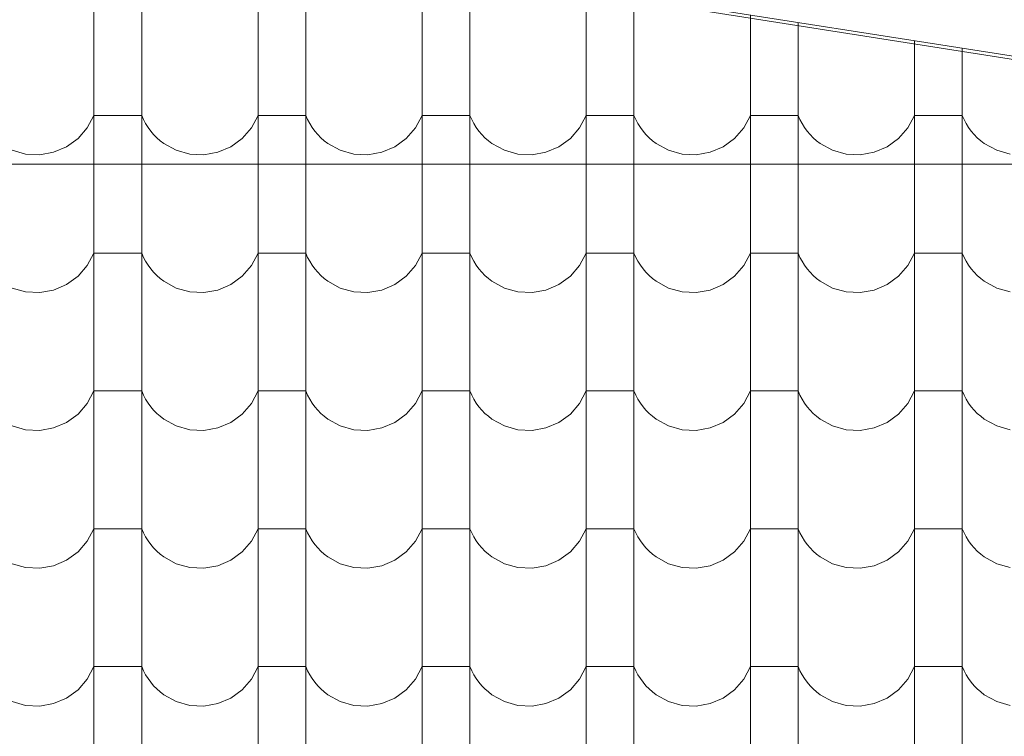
# Model space of a CAD drawing. Header units: millimetres. Extents: x -68772 to 137055, y -73300 to 19650.
# Tile 128 of 212: x 86101 to 87388, y -53276 to -52340. Entities that reach past the tile are written whole.
import ezdxf

# ---------------------------------------------------------------- set-up
doc = ezdxf.new("R2010")
doc.units = ezdxf.units.MM
doc.header["$MEASUREMENT"] = 0
for name, color, linetype, lineweight in [('Nowe_440-K Belki_Nr_pióra__1', 7, 'Continuous', 18), ('Nowe_810-G Ogólne_Nr_pióra__1', 7, 'Continuous', 18), ('Nowe_810-G Ogólne_Nr_pióra__26', 13, 'Continuous', 18), ('Nowe_NIEWIDOCZNE DACHY_Nr_pióra__1', 7, 'Continuous', 18)]:
    doc.layers.add(name, color=color, linetype=linetype, lineweight=lineweight)

# ---------------------------------------------------------------- blocks, each defined once
blk = doc.blocks.new('*X68')
at = {"layer": 'Nowe_810-G Ogólne_Nr_pióra__26', "color": 13, "linetype": 'Continuous', "lineweight": 18}
for p, q in [((86197.8, -52214.5), (86197.8, -52394.5)), ((86260.2, -52214.5), (86260.2, -52394.5)), ((86412.3, -52233.1), (86412.3, -52394.5)), ((86474.7, -52242.9), (86474.7, -52394.5)), ((86626.8, -52266.6), (86626.8, -52394.5)), ((86689.2, -52276.4), (86689.2, -52394.5)), ((86841.3, -52300.1), (86841.3, -52394.5)), ((86903.7, -52309.9), (86903.7, -52394.5)), ((87055.8, -52333.6), (87055.8, -52394.5)), ((87118.2, -52343.4), (87118.2, -52394.5)), ((87270.3, -52367.1), (87270.3, -52394.5)), ((87332.7, -52376.9), (87332.7, -52394.5)), ((86197.8, -52394.5), (86197.8, -52574.6)), ((86260.2, -52394.5), (86260.2, -52574.6)), ((86412.3, -52394.5), (86412.3, -52574.6)), ((86474.7, -52394.5), (86474.7, -52574.6)), ((86626.8, -52394.5), (86626.8, -52574.6)), ((86689.2, -52394.5), (86689.2, -52574.6)), ((86841.3, -52394.5), (86841.3, -52574.6)), ((86903.7, -52394.5), (86903.7, -52574.6)), ((87055.8, -52394.5), (87055.8, -52574.6)), ((87118.2, -52394.5), (87118.2, -52574.6)), ((87270.3, -52394.5), (87270.3, -52574.6)), ((87332.7, -52394.5), (87332.7, -52574.6)), ((86189.1, -52481.1), (86197.8, -52464.8)), ((86229, -52464.8), (86197.8, -52464.8)), ((86260.2, -52464.8), (86229, -52464.8)), ((86260.2, -52464.8), (86262.6, -52470.2)), ((86262.6, -52470.2), (86265.4, -52475.5)), ((86403.6, -52481.1), (86412.3, -52464.8)), ((86443.5, -52464.8), (86412.3, -52464.8)), ((86474.7, -52464.8), (86443.5, -52464.8)), ((86474.7, -52464.8), (86477.1, -52470.2)), ((86477.1, -52470.2), (86479.9, -52475.5)), ((86618.1, -52481.1), (86626.8, -52464.8)), ((86658, -52464.8), (86626.8, -52464.8)), ((86689.2, -52464.8), (86658, -52464.8)), ((86689.2, -52464.8), (86691.6, -52470.2)), ((86691.6, -52470.2), (86694.4, -52475.5)), ((86832.6, -52481.1), (86841.3, -52464.8)), ((86872.5, -52464.8), (86841.3, -52464.8)), ((86903.7, -52464.8), (86872.5, -52464.8)), ((86903.7, -52464.8), (86906.1, -52470.2)), ((86906.1, -52470.2), (86908.9, -52475.5)), ((87047.1, -52481.1), (87055.8, -52464.8)), ((87087, -52464.8), (87055.8, -52464.8)), ((87118.2, -52464.8), (87087, -52464.8)), ((87118.2, -52464.8), (87120.6, -52470.2)), ((87120.6, -52470.2), (87123.4, -52475.5)), ((87261.6, -52481.1), (87270.3, -52464.8)), ((87301.5, -52464.8), (87270.3, -52464.8)), ((87332.7, -52464.8), (87301.5, -52464.8)), ((87332.7, -52464.8), (87335.1, -52470.2)), ((87335.1, -52470.2), (87337.9, -52475.5)), ((86177, -52495), (86189.1, -52481.1)), ((86265.4, -52475.5), (86268.5, -52480.5)), ((86268.5, -52480.5), (86272, -52485.3)), ((86391.5, -52495), (86403.6, -52481.1)), ((86479.9, -52475.5), (86483, -52480.5)), ((86483, -52480.5), (86486.5, -52485.3)), ((86606, -52495), (86618.1, -52481.1)), ((86694.4, -52475.5), (86697.5, -52480.5)), ((86697.5, -52480.5), (86701, -52485.3)), ((86820.5, -52495), (86832.6, -52481.1)), ((86908.9, -52475.5), (86912, -52480.5)), ((86912, -52480.5), (86915.5, -52485.3)), ((87035, -52495), (87047.1, -52481.1)), ((87123.4, -52475.5), (87126.5, -52480.5)), ((87126.5, -52480.5), (87130, -52485.3)), ((87249.5, -52495), (87261.6, -52481.1)), ((87337.9, -52475.5), (87341, -52480.5)), ((87341, -52480.5), (87344.5, -52485.3)), ((86162.1, -52505.9), (86177, -52495)), ((86272, -52485.3), (86275.8, -52489.8)), ((86275.8, -52489.8), (86279.9, -52494)), ((86279.9, -52494), (86284.4, -52497.9)), ((86376.6, -52505.9), (86391.5, -52495)), ((86486.5, -52485.3), (86490.3, -52489.8)), ((86490.3, -52489.8), (86494.4, -52494)), ((86494.4, -52494), (86498.9, -52497.9)), ((86591.1, -52505.9), (86606, -52495)), ((86701, -52485.3), (86704.8, -52489.8)), ((86704.8, -52489.8), (86708.9, -52494)), ((86708.9, -52494), (86713.4, -52497.9)), ((86805.6, -52505.9), (86820.5, -52495)), ((86915.5, -52485.3), (86919.3, -52489.8)), ((86919.3, -52489.8), (86923.4, -52494)), ((86923.4, -52494), (86927.9, -52497.9)), ((87020.1, -52505.9), (87035, -52495)), ((87130, -52485.3), (87133.8, -52489.8)), ((87133.8, -52489.8), (87137.9, -52494)), ((87137.9, -52494), (87142.4, -52497.9)), ((87234.6, -52505.9), (87249.5, -52495)), ((87344.5, -52485.3), (87348.3, -52489.8)), ((87348.3, -52489.8), (87352.4, -52494)), ((87352.4, -52494), (87356.9, -52497.9)), ((86145.1, -52513.1), (86162.1, -52505.9)), ((86284.4, -52497.9), (86289.1, -52501.5)), ((86289.1, -52501.5), (86305.3, -52510.4)), ((86359.6, -52513.1), (86376.6, -52505.9)), ((86498.9, -52497.9), (86503.6, -52501.5)), ((86503.6, -52501.5), (86519.8, -52510.4)), ((86574.1, -52513.1), (86591.1, -52505.9)), ((86713.4, -52497.9), (86718.1, -52501.5)), ((86718.1, -52501.5), (86734.3, -52510.4)), ((86788.6, -52513.1), (86805.6, -52505.9)), ((86927.9, -52497.9), (86932.6, -52501.5)), ((86932.6, -52501.5), (86948.8, -52510.4)), ((87003.1, -52513.1), (87020.1, -52505.9)), ((87142.4, -52497.9), (87147.1, -52501.5)), ((87147.1, -52501.5), (87163.3, -52510.4)), ((87217.6, -52513.1), (87234.6, -52505.9)), ((87356.9, -52497.9), (87361.6, -52501.5)), ((87361.6, -52501.5), (87377.8, -52510.4)), ((86090.8, -52510.4), (86108.5, -52515.4)), ((86108.5, -52515.4), (86126.9, -52516.4)), ((86126.9, -52516.4), (86145.1, -52513.1)), ((86305.3, -52510.4), (86323, -52515.4)), ((86323, -52515.4), (86341.4, -52516.4)), ((86341.4, -52516.4), (86359.6, -52513.1)), ((86519.8, -52510.4), (86537.5, -52515.4)), ((86537.5, -52515.4), (86555.9, -52516.4)), ((86555.9, -52516.4), (86574.1, -52513.1)), ((86734.3, -52510.4), (86752, -52515.4)), ((86752, -52515.4), (86770.4, -52516.4)), ((86770.4, -52516.4), (86788.6, -52513.1)), ((86948.8, -52510.4), (86966.5, -52515.4)), ((86966.5, -52515.4), (86984.9, -52516.4)), ((86984.9, -52516.4), (87003.1, -52513.1)), ((87163.3, -52510.4), (87181, -52515.4)), ((87181, -52515.4), (87199.4, -52516.4)), ((87199.4, -52516.4), (87217.6, -52513.1)), ((87377.8, -52510.4), (87395.5, -52515.4)), ((86197.8, -52574.6), (86197.8, -52754.6)), ((86260.2, -52574.6), (86260.2, -52754.6)), ((86412.3, -52574.6), (86412.3, -52754.6)), ((86474.7, -52574.6), (86474.7, -52754.6)), ((86626.8, -52574.6), (86626.8, -52754.6)), ((86689.2, -52574.6), (86689.2, -52754.6)), ((86841.3, -52574.6), (86841.3, -52754.6)), ((86903.7, -52574.6), (86903.7, -52754.6)), ((87055.8, -52574.6), (87055.8, -52754.6)), ((87118.2, -52574.6), (87118.2, -52754.6)), ((87270.3, -52574.6), (87270.3, -52754.6)), ((87332.7, -52574.6), (87332.7, -52754.6)), ((86189.1, -52661.1), (86197.8, -52644.8)), ((86229, -52644.8), (86197.8, -52644.8)), ((86260.2, -52644.8), (86229, -52644.8)), ((86260.2, -52644.8), (86262.6, -52650.3)), ((86262.6, -52650.3), (86265.4, -52655.5)), ((86403.6, -52661.1), (86412.3, -52644.8)), ((86443.5, -52644.8), (86412.3, -52644.8)), ((86474.7, -52644.8), (86443.5, -52644.8)), ((86474.7, -52644.8), (86477.1, -52650.3)), ((86477.1, -52650.3), (86479.9, -52655.5)), ((86618.1, -52661.1), (86626.8, -52644.8)), ((86658, -52644.8), (86626.8, -52644.8)), ((86689.2, -52644.8), (86658, -52644.8)), ((86689.2, -52644.8), (86691.6, -52650.3)), ((86691.6, -52650.3), (86694.4, -52655.5)), ((86832.6, -52661.1), (86841.3, -52644.8)), ((86872.5, -52644.8), (86841.3, -52644.8)), ((86903.7, -52644.8), (86872.5, -52644.8)), ((86903.7, -52644.8), (86906.1, -52650.3)), ((86906.1, -52650.3), (86908.9, -52655.5)), ((87047.1, -52661.1), (87055.8, -52644.8)), ((87087, -52644.8), (87055.8, -52644.8)), ((87118.2, -52644.8), (87087, -52644.8)), ((87118.2, -52644.8), (87120.6, -52650.3)), ((87120.6, -52650.3), (87123.4, -52655.5)), ((87261.6, -52661.1), (87270.3, -52644.8)), ((87301.5, -52644.8), (87270.3, -52644.8)), ((87332.7, -52644.8), (87301.5, -52644.8)), ((87332.7, -52644.8), (87335.1, -52650.3)), ((87335.1, -52650.3), (87337.9, -52655.5)), ((86177, -52675.1), (86189.1, -52661.1)), ((86265.4, -52655.5), (86268.5, -52660.5)), ((86268.5, -52660.5), (86272, -52665.3)), ((86391.5, -52675.1), (86403.6, -52661.1)), ((86479.9, -52655.5), (86483, -52660.5)), ((86483, -52660.5), (86486.5, -52665.3)), ((86606, -52675.1), (86618.1, -52661.1)), ((86694.4, -52655.5), (86697.5, -52660.5)), ((86697.5, -52660.5), (86701, -52665.3)), ((86820.5, -52675.1), (86832.6, -52661.1)), ((86908.9, -52655.5), (86912, -52660.5)), ((86912, -52660.5), (86915.5, -52665.3)), ((87035, -52675.1), (87047.1, -52661.1)), ((87123.4, -52655.5), (87126.5, -52660.5)), ((87126.5, -52660.5), (87130, -52665.3)), ((87249.5, -52675.1), (87261.6, -52661.1)), ((87337.9, -52655.5), (87341, -52660.5)), ((87341, -52660.5), (87344.5, -52665.3)), ((86162.1, -52685.9), (86177, -52675.1)), ((86272, -52665.3), (86275.8, -52669.8)), ((86275.8, -52669.8), (86279.9, -52674.1)), ((86279.9, -52674.1), (86284.4, -52678)), ((86376.6, -52685.9), (86391.5, -52675.1)), ((86486.5, -52665.3), (86490.3, -52669.8)), ((86490.3, -52669.8), (86494.4, -52674.1)), ((86494.4, -52674.1), (86498.9, -52678)), ((86591.1, -52685.9), (86606, -52675.1)), ((86701, -52665.3), (86704.8, -52669.8)), ((86704.8, -52669.8), (86708.9, -52674.1)), ((86708.9, -52674.1), (86713.4, -52678)), ((86805.6, -52685.9), (86820.5, -52675.1)), ((86915.5, -52665.3), (86919.3, -52669.8)), ((86919.3, -52669.8), (86923.4, -52674.1)), ((86923.4, -52674.1), (86927.9, -52678)), ((87020.1, -52685.9), (87035, -52675.1)), ((87130, -52665.3), (87133.8, -52669.8)), ((87133.8, -52669.8), (87137.9, -52674.1)), ((87137.9, -52674.1), (87142.4, -52678)), ((87234.6, -52685.9), (87249.5, -52675.1)), ((87344.5, -52665.3), (87348.3, -52669.8)), ((87348.3, -52669.8), (87352.4, -52674.1)), ((87352.4, -52674.1), (87356.9, -52678)), ((86145.1, -52693.2), (86162.1, -52685.9)), ((86284.4, -52678), (86289.1, -52681.6)), ((86289.1, -52681.6), (86305.3, -52690.5)), ((86359.6, -52693.2), (86376.6, -52685.9)), ((86498.9, -52678), (86503.6, -52681.6)), ((86503.6, -52681.6), (86519.8, -52690.5)), ((86574.1, -52693.2), (86591.1, -52685.9)), ((86713.4, -52678), (86718.1, -52681.6)), ((86718.1, -52681.6), (86734.3, -52690.5)), ((86788.6, -52693.2), (86805.6, -52685.9)), ((86927.9, -52678), (86932.6, -52681.6)), ((86932.6, -52681.6), (86948.8, -52690.5)), ((87003.1, -52693.2), (87020.1, -52685.9)), ((87142.4, -52678), (87147.1, -52681.6)), ((87147.1, -52681.6), (87163.3, -52690.5)), ((87217.6, -52693.2), (87234.6, -52685.9)), ((87356.9, -52678), (87361.6, -52681.6)), ((87361.6, -52681.6), (87377.8, -52690.5)), ((86090.8, -52690.5), (86108.5, -52695.5)), ((86108.5, -52695.5), (86126.9, -52696.4)), ((86126.9, -52696.4), (86145.1, -52693.2)), ((86305.3, -52690.5), (86323, -52695.5)), ((86323, -52695.5), (86341.4, -52696.4)), ((86341.4, -52696.4), (86359.6, -52693.2)), ((86519.8, -52690.5), (86537.5, -52695.5)), ((86537.5, -52695.5), (86555.9, -52696.4)), ((86555.9, -52696.4), (86574.1, -52693.2)), ((86734.3, -52690.5), (86752, -52695.5)), ((86752, -52695.5), (86770.4, -52696.4)), ((86770.4, -52696.4), (86788.6, -52693.2)), ((86948.8, -52690.5), (86966.5, -52695.5)), ((86966.5, -52695.5), (86984.9, -52696.4)), ((86984.9, -52696.4), (87003.1, -52693.2)), ((87163.3, -52690.5), (87181, -52695.5)), ((87181, -52695.5), (87199.4, -52696.4)), ((87199.4, -52696.4), (87217.6, -52693.2)), ((87377.8, -52690.5), (87395.5, -52695.5)), ((86197.8, -52754.6), (86197.8, -52934.7)), ((86260.2, -52754.6), (86260.2, -52934.7)), ((86412.3, -52754.6), (86412.3, -52934.7)), ((86474.7, -52754.6), (86474.7, -52934.7)), ((86626.8, -52754.6), (86626.8, -52934.7)), ((86689.2, -52754.6), (86689.2, -52934.7)), ((86841.3, -52754.6), (86841.3, -52934.7)), ((86903.7, -52754.6), (86903.7, -52934.7)), ((87055.8, -52754.6), (87055.8, -52934.7)), ((87118.2, -52754.6), (87118.2, -52934.7)), ((87270.3, -52754.6), (87270.3, -52934.7)), ((87332.7, -52754.6), (87332.7, -52934.7)), ((86189.1, -52841.2), (86197.8, -52824.9)), ((86229, -52824.9), (86197.8, -52824.9)), ((86260.2, -52824.9), (86229, -52824.9)), ((86260.2, -52824.9), (86262.6, -52830.3)), ((86262.6, -52830.3), (86265.4, -52835.6)), ((86403.6, -52841.2), (86412.3, -52824.9)), ((86443.5, -52824.9), (86412.3, -52824.9)), ((86474.7, -52824.9), (86443.5, -52824.9)), ((86474.7, -52824.9), (86477.1, -52830.3)), ((86477.1, -52830.3), (86479.9, -52835.6)), ((86618.1, -52841.2), (86626.8, -52824.9)), ((86658, -52824.9), (86626.8, -52824.9)), ((86689.2, -52824.9), (86658, -52824.9)), ((86689.2, -52824.9), (86691.6, -52830.3)), ((86691.6, -52830.3), (86694.4, -52835.6)), ((86832.6, -52841.2), (86841.3, -52824.9)), ((86872.5, -52824.9), (86841.3, -52824.9)), ((86903.7, -52824.9), (86872.5, -52824.9)), ((86903.7, -52824.9), (86906.1, -52830.3)), ((86906.1, -52830.3), (86908.9, -52835.6)), ((87047.1, -52841.2), (87055.8, -52824.9)), ((87087, -52824.9), (87055.8, -52824.9)), ((87118.2, -52824.9), (87087, -52824.9)), ((87118.2, -52824.9), (87120.6, -52830.3)), ((87120.6, -52830.3), (87123.4, -52835.6)), ((87261.6, -52841.2), (87270.3, -52824.9)), ((87301.5, -52824.9), (87270.3, -52824.9)), ((87332.7, -52824.9), (87301.5, -52824.9)), ((87332.7, -52824.9), (87335.1, -52830.3)), ((87335.1, -52830.3), (87337.9, -52835.6)), ((86177, -52855.1), (86189.1, -52841.2)), ((86265.4, -52835.6), (86268.5, -52840.6)), ((86268.5, -52840.6), (86272, -52845.4)), ((86391.5, -52855.1), (86403.6, -52841.2)), ((86479.9, -52835.6), (86483, -52840.6)), ((86483, -52840.6), (86486.5, -52845.4)), ((86606, -52855.1), (86618.1, -52841.2)), ((86694.4, -52835.6), (86697.5, -52840.6)), ((86697.5, -52840.6), (86701, -52845.4)), ((86820.5, -52855.1), (86832.6, -52841.2)), ((86908.9, -52835.6), (86912, -52840.6)), ((86912, -52840.6), (86915.5, -52845.4)), ((87035, -52855.1), (87047.1, -52841.2)), ((87123.4, -52835.6), (87126.5, -52840.6)), ((87126.5, -52840.6), (87130, -52845.4)), ((87249.5, -52855.1), (87261.6, -52841.2)), ((87337.9, -52835.6), (87341, -52840.6)), ((87341, -52840.6), (87344.5, -52845.4)), ((86162.1, -52866), (86177, -52855.1)), ((86272, -52845.4), (86275.8, -52849.9)), ((86275.8, -52849.9), (86279.9, -52854.1)), ((86279.9, -52854.1), (86284.4, -52858)), ((86376.6, -52866), (86391.5, -52855.1)), ((86486.5, -52845.4), (86490.3, -52849.9)), ((86490.3, -52849.9), (86494.4, -52854.1)), ((86494.4, -52854.1), (86498.9, -52858)), ((86591.1, -52866), (86606, -52855.1)), ((86701, -52845.4), (86704.8, -52849.9)), ((86704.8, -52849.9), (86708.9, -52854.1)), ((86708.9, -52854.1), (86713.4, -52858)), ((86805.6, -52866), (86820.5, -52855.1)), ((86915.5, -52845.4), (86919.3, -52849.9)), ((86919.3, -52849.9), (86923.4, -52854.1)), ((86923.4, -52854.1), (86927.9, -52858)), ((87020.1, -52866), (87035, -52855.1)), ((87130, -52845.4), (87133.8, -52849.9)), ((87133.8, -52849.9), (87137.9, -52854.1)), ((87137.9, -52854.1), (87142.4, -52858)), ((87234.6, -52866), (87249.5, -52855.1)), ((87344.5, -52845.4), (87348.3, -52849.9)), ((87348.3, -52849.9), (87352.4, -52854.1)), ((87352.4, -52854.1), (87356.9, -52858)), ((86145.1, -52873.2), (86162.1, -52866)), ((86284.4, -52858), (86289.1, -52861.6)), ((86289.1, -52861.6), (86305.3, -52870.5)), ((86359.6, -52873.2), (86376.6, -52866)), ((86498.9, -52858), (86503.6, -52861.6)), ((86503.6, -52861.6), (86519.8, -52870.5)), ((86574.1, -52873.2), (86591.1, -52866)), ((86713.4, -52858), (86718.1, -52861.6)), ((86718.1, -52861.6), (86734.3, -52870.5)), ((86788.6, -52873.2), (86805.6, -52866)), ((86927.9, -52858), (86932.6, -52861.6)), ((86932.6, -52861.6), (86948.8, -52870.5)), ((87003.1, -52873.2), (87020.1, -52866)), ((87142.4, -52858), (87147.1, -52861.6)), ((87147.1, -52861.6), (87163.3, -52870.5)), ((87217.6, -52873.2), (87234.6, -52866)), ((87356.9, -52858), (87361.6, -52861.6)), ((87361.6, -52861.6), (87377.8, -52870.5)), ((86090.8, -52870.5), (86108.5, -52875.5)), ((86108.5, -52875.5), (86126.9, -52876.5)), ((86126.9, -52876.5), (86145.1, -52873.2)), ((86305.3, -52870.5), (86323, -52875.5)), ((86323, -52875.5), (86341.4, -52876.5)), ((86341.4, -52876.5), (86359.6, -52873.2)), ((86519.8, -52870.5), (86537.5, -52875.5)), ((86537.5, -52875.5), (86555.9, -52876.5)), ((86555.9, -52876.5), (86574.1, -52873.2)), ((86734.3, -52870.5), (86752, -52875.5)), ((86752, -52875.5), (86770.4, -52876.5)), ((86770.4, -52876.5), (86788.6, -52873.2)), ((86948.8, -52870.5), (86966.5, -52875.5)), ((86966.5, -52875.5), (86984.9, -52876.5)), ((86984.9, -52876.5), (87003.1, -52873.2)), ((87163.3, -52870.5), (87181, -52875.5)), ((87181, -52875.5), (87199.4, -52876.5)), ((87199.4, -52876.5), (87217.6, -52873.2)), ((87377.8, -52870.5), (87395.5, -52875.5)), ((86197.8, -52934.7), (86197.8, -53114.7)), ((86260.2, -52934.7), (86260.2, -53114.7)), ((86412.3, -52934.7), (86412.3, -53114.7)), ((86474.7, -52934.7), (86474.7, -53114.7)), ((86626.8, -52934.7), (86626.8, -53114.7)), ((86689.2, -52934.7), (86689.2, -53114.7)), ((86841.3, -52934.7), (86841.3, -53114.7)), ((86903.7, -52934.7), (86903.7, -53114.7)), ((87055.8, -52934.7), (87055.8, -53114.7)), ((87118.2, -52934.7), (87118.2, -53114.7)), ((87270.3, -52934.7), (87270.3, -53114.7)), ((87332.7, -52934.7), (87332.7, -53114.7)), ((86189.1, -53021.2), (86197.8, -53004.9)), ((86229, -53004.9), (86197.8, -53004.9)), ((86260.2, -53004.9), (86229, -53004.9)), ((86260.2, -53004.9), (86262.6, -53010.4)), ((86262.6, -53010.4), (86265.4, -53015.6)), ((86403.6, -53021.2), (86412.3, -53004.9)), ((86443.5, -53004.9), (86412.3, -53004.9)), ((86474.7, -53004.9), (86443.5, -53004.9)), ((86474.7, -53004.9), (86477.1, -53010.4)), ((86477.1, -53010.4), (86479.9, -53015.6)), ((86618.1, -53021.2), (86626.8, -53004.9)), ((86658, -53004.9), (86626.8, -53004.9)), ((86689.2, -53004.9), (86658, -53004.9)), ((86689.2, -53004.9), (86691.6, -53010.4)), ((86691.6, -53010.4), (86694.4, -53015.6)), ((86832.6, -53021.2), (86841.3, -53004.9)), ((86872.5, -53004.9), (86841.3, -53004.9)), ((86903.7, -53004.9), (86872.5, -53004.9)), ((86903.7, -53004.9), (86906.1, -53010.4)), ((86906.1, -53010.4), (86908.9, -53015.6)), ((87047.1, -53021.2), (87055.8, -53004.9)), ((87087, -53004.9), (87055.8, -53004.9)), ((87118.2, -53004.9), (87087, -53004.9)), ((87118.2, -53004.9), (87120.6, -53010.4)), ((87120.6, -53010.4), (87123.4, -53015.6)), ((87261.6, -53021.2), (87270.3, -53004.9)), ((87301.5, -53004.9), (87270.3, -53004.9)), ((87332.7, -53004.9), (87301.5, -53004.9)), ((87332.7, -53004.9), (87335.1, -53010.4)), ((87335.1, -53010.4), (87337.9, -53015.6)), ((86177, -53035.2), (86189.1, -53021.2)), ((86265.4, -53015.6), (86268.5, -53020.6)), ((86268.5, -53020.6), (86272, -53025.4)), ((86391.5, -53035.2), (86403.6, -53021.2)), ((86479.9, -53015.6), (86483, -53020.6)), ((86483, -53020.6), (86486.5, -53025.4)), ((86606, -53035.2), (86618.1, -53021.2)), ((86694.4, -53015.6), (86697.5, -53020.6)), ((86697.5, -53020.6), (86701, -53025.4)), ((86820.5, -53035.2), (86832.6, -53021.2)), ((86908.9, -53015.6), (86912, -53020.6)), ((86912, -53020.6), (86915.5, -53025.4)), ((87035, -53035.2), (87047.1, -53021.2)), ((87123.4, -53015.6), (87126.5, -53020.6)), ((87126.5, -53020.6), (87130, -53025.4)), ((87249.5, -53035.2), (87261.6, -53021.2)), ((87337.9, -53015.6), (87341, -53020.6)), ((87341, -53020.6), (87344.5, -53025.4)), ((86162.1, -53046), (86177, -53035.2)), ((86272, -53025.4), (86275.8, -53029.9)), ((86275.8, -53029.9), (86279.9, -53034.2)), ((86279.9, -53034.2), (86284.4, -53038.1)), ((86376.6, -53046), (86391.5, -53035.2)), ((86486.5, -53025.4), (86490.3, -53029.9)), ((86490.3, -53029.9), (86494.4, -53034.2)), ((86494.4, -53034.2), (86498.9, -53038.1)), ((86591.1, -53046), (86606, -53035.2)), ((86701, -53025.4), (86704.8, -53029.9)), ((86704.8, -53029.9), (86708.9, -53034.2)), ((86708.9, -53034.2), (86713.4, -53038.1)), ((86805.6, -53046), (86820.5, -53035.2)), ((86915.5, -53025.4), (86919.3, -53029.9)), ((86919.3, -53029.9), (86923.4, -53034.2)), ((86923.4, -53034.2), (86927.9, -53038.1)), ((87020.1, -53046), (87035, -53035.2)), ((87130, -53025.4), (87133.8, -53029.9)), ((87133.8, -53029.9), (87137.9, -53034.2)), ((87137.9, -53034.2), (87142.4, -53038.1)), ((87234.6, -53046), (87249.5, -53035.2)), ((87344.5, -53025.4), (87348.3, -53029.9)), ((87348.3, -53029.9), (87352.4, -53034.2)), ((87352.4, -53034.2), (87356.9, -53038.1)), ((86145.1, -53053.3), (86162.1, -53046)), ((86284.4, -53038.1), (86289.1, -53041.7)), ((86289.1, -53041.7), (86305.3, -53050.6)), ((86359.6, -53053.3), (86376.6, -53046)), ((86498.9, -53038.1), (86503.6, -53041.7)), ((86503.6, -53041.7), (86519.8, -53050.6)), ((86574.1, -53053.3), (86591.1, -53046)), ((86713.4, -53038.1), (86718.1, -53041.7)), ((86718.1, -53041.7), (86734.3, -53050.6)), ((86788.6, -53053.3), (86805.6, -53046)), ((86927.9, -53038.1), (86932.6, -53041.7)), ((86932.6, -53041.7), (86948.8, -53050.6)), ((87003.1, -53053.3), (87020.1, -53046)), ((87142.4, -53038.1), (87147.1, -53041.7)), ((87147.1, -53041.7), (87163.3, -53050.6)), ((87217.6, -53053.3), (87234.6, -53046)), ((87356.9, -53038.1), (87361.6, -53041.7)), ((87361.6, -53041.7), (87377.8, -53050.6)), ((86090.8, -53050.6), (86108.5, -53055.6)), ((86108.5, -53055.6), (86126.9, -53056.5)), ((86126.9, -53056.5), (86145.1, -53053.3)), ((86305.3, -53050.6), (86323, -53055.6)), ((86323, -53055.6), (86341.4, -53056.5)), ((86341.4, -53056.5), (86359.6, -53053.3)), ((86519.8, -53050.6), (86537.5, -53055.6)), ((86537.5, -53055.6), (86555.9, -53056.5)), ((86555.9, -53056.5), (86574.1, -53053.3)), ((86734.3, -53050.6), (86752, -53055.6)), ((86752, -53055.6), (86770.4, -53056.5)), ((86770.4, -53056.5), (86788.6, -53053.3)), ((86948.8, -53050.6), (86966.5, -53055.6)), ((86966.5, -53055.6), (86984.9, -53056.5)), ((86984.9, -53056.5), (87003.1, -53053.3)), ((87163.3, -53050.6), (87181, -53055.6)), ((87181, -53055.6), (87199.4, -53056.5)), ((87199.4, -53056.5), (87217.6, -53053.3)), ((87377.8, -53050.6), (87395.5, -53055.6)), ((86197.8, -53114.7), (86197.8, -53294.8)), ((86260.2, -53114.7), (86260.2, -53294.8)), ((86412.3, -53114.7), (86412.3, -53294.8)), ((86474.7, -53114.7), (86474.7, -53294.8)), ((86626.8, -53114.7), (86626.8, -53294.8)), ((86689.2, -53114.7), (86689.2, -53294.8)), ((86841.3, -53114.7), (86841.3, -53294.8)), ((86903.7, -53114.7), (86903.7, -53294.8)), ((87055.8, -53114.7), (87055.8, -53294.8)), ((87118.2, -53114.7), (87118.2, -53294.8)), ((87270.3, -53114.7), (87270.3, -53294.8)), ((87332.7, -53114.7), (87332.7, -53294.8)), ((86189.1, -53201.3), (86197.8, -53185)), ((86229, -53185), (86197.8, -53185)), ((86260.2, -53185), (86229, -53185)), ((86260.2, -53185), (86262.6, -53190.4)), ((86262.6, -53190.4), (86265.4, -53195.7)), ((86403.6, -53201.3), (86412.3, -53185)), ((86443.5, -53185), (86412.3, -53185)), ((86474.7, -53185), (86443.5, -53185)), ((86474.7, -53185), (86477.1, -53190.4)), ((86477.1, -53190.4), (86479.9, -53195.7)), ((86618.1, -53201.3), (86626.8, -53185)), ((86658, -53185), (86626.8, -53185)), ((86689.2, -53185), (86658, -53185)), ((86689.2, -53185), (86691.6, -53190.4)), ((86691.6, -53190.4), (86694.4, -53195.7)), ((86832.6, -53201.3), (86841.3, -53185)), ((86872.5, -53185), (86841.3, -53185)), ((86903.7, -53185), (86872.5, -53185)), ((86903.7, -53185), (86906.1, -53190.4)), ((86906.1, -53190.4), (86908.9, -53195.7)), ((87047.1, -53201.3), (87055.8, -53185)), ((87087, -53185), (87055.8, -53185)), ((87118.2, -53185), (87087, -53185)), ((87118.2, -53185), (87120.6, -53190.4)), ((87120.6, -53190.4), (87123.4, -53195.7)), ((87261.6, -53201.3), (87270.3, -53185)), ((87301.5, -53185), (87270.3, -53185)), ((87332.7, -53185), (87301.5, -53185)), ((87332.7, -53185), (87335.1, -53190.4)), ((87335.1, -53190.4), (87337.9, -53195.7)), ((86177, -53215.2), (86189.1, -53201.3)), ((86265.4, -53195.7), (86268.5, -53200.7)), ((86268.5, -53200.7), (86272, -53205.5)), ((86391.5, -53215.2), (86403.6, -53201.3)), ((86479.9, -53195.7), (86483, -53200.7)), ((86483, -53200.7), (86486.5, -53205.5)), ((86606, -53215.2), (86618.1, -53201.3)), ((86694.4, -53195.7), (86697.5, -53200.7)), ((86697.5, -53200.7), (86701, -53205.5)), ((86820.5, -53215.2), (86832.6, -53201.3)), ((86908.9, -53195.7), (86912, -53200.7)), ((86912, -53200.7), (86915.5, -53205.5)), ((87035, -53215.2), (87047.1, -53201.3)), ((87123.4, -53195.7), (87126.5, -53200.7)), ((87126.5, -53200.7), (87130, -53205.5)), ((87249.5, -53215.2), (87261.6, -53201.3)), ((87337.9, -53195.7), (87341, -53200.7)), ((87341, -53200.7), (87344.5, -53205.5)), ((86162.1, -53226.1), (86177, -53215.2)), ((86272, -53205.5), (86275.8, -53210)), ((86275.8, -53210), (86279.9, -53214.2)), ((86279.9, -53214.2), (86284.4, -53218.1)), ((86376.6, -53226.1), (86391.5, -53215.2)), ((86486.5, -53205.5), (86490.3, -53210)), ((86490.3, -53210), (86494.4, -53214.2)), ((86494.4, -53214.2), (86498.9, -53218.1)), ((86591.1, -53226.1), (86606, -53215.2)), ((86701, -53205.5), (86704.8, -53210)), ((86704.8, -53210), (86708.9, -53214.2)), ((86708.9, -53214.2), (86713.4, -53218.1)), ((86805.6, -53226.1), (86820.5, -53215.2)), ((86915.5, -53205.5), (86919.3, -53210)), ((86919.3, -53210), (86923.4, -53214.2)), ((86923.4, -53214.2), (86927.9, -53218.1)), ((87020.1, -53226.1), (87035, -53215.2)), ((87130, -53205.5), (87133.8, -53210)), ((87133.8, -53210), (87137.9, -53214.2)), ((87137.9, -53214.2), (87142.4, -53218.1)), ((87234.6, -53226.1), (87249.5, -53215.2)), ((87344.5, -53205.5), (87348.3, -53210)), ((87348.3, -53210), (87352.4, -53214.2)), ((87352.4, -53214.2), (87356.9, -53218.1)), ((86145.1, -53233.3), (86162.1, -53226.1)), ((86284.4, -53218.1), (86289.1, -53221.7)), ((86289.1, -53221.7), (86305.3, -53230.6)), ((86359.6, -53233.3), (86376.6, -53226.1)), ((86498.9, -53218.1), (86503.6, -53221.7)), ((86503.6, -53221.7), (86519.8, -53230.6)), ((86574.1, -53233.3), (86591.1, -53226.1)), ((86713.4, -53218.1), (86718.1, -53221.7)), ((86718.1, -53221.7), (86734.3, -53230.6)), ((86788.6, -53233.3), (86805.6, -53226.1)), ((86927.9, -53218.1), (86932.6, -53221.7)), ((86932.6, -53221.7), (86948.8, -53230.6)), ((87003.1, -53233.3), (87020.1, -53226.1)), ((87142.4, -53218.1), (87147.1, -53221.7)), ((87147.1, -53221.7), (87163.3, -53230.6)), ((87217.6, -53233.3), (87234.6, -53226.1)), ((87356.9, -53218.1), (87361.6, -53221.7)), ((87361.6, -53221.7), (87377.8, -53230.6)), ((86090.8, -53230.6), (86108.5, -53235.6)), ((86108.5, -53235.6), (86126.9, -53236.6)), ((86126.9, -53236.6), (86145.1, -53233.3)), ((86305.3, -53230.6), (86323, -53235.6)), ((86323, -53235.6), (86341.4, -53236.6)), ((86341.4, -53236.6), (86359.6, -53233.3)), ((86519.8, -53230.6), (86537.5, -53235.6)), ((86537.5, -53235.6), (86555.9, -53236.6)), ((86555.9, -53236.6), (86574.1, -53233.3)), ((86734.3, -53230.6), (86752, -53235.6)), ((86752, -53235.6), (86770.4, -53236.6)), ((86770.4, -53236.6), (86788.6, -53233.3)), ((86948.8, -53230.6), (86966.5, -53235.6)), ((86966.5, -53235.6), (86984.9, -53236.6)), ((86984.9, -53236.6), (87003.1, -53233.3)), ((87163.3, -53230.6), (87181, -53235.6)), ((87181, -53235.6), (87199.4, -53236.6)), ((87199.4, -53236.6), (87217.6, -53233.3)), ((87377.8, -53230.6), (87395.5, -53235.6))]:
    blk.add_line(p, q, dxfattribs=at)
blk = doc.blocks.new('Wypełnienie_12', base_point=(0, 2000))
at = {"layer": 'Nowe_810-G Ogólne_Nr_pióra__1', "color": 7, "linetype": 'Continuous', "lineweight": 18}
blk.add_line((83853.9, -51833.5), (88332.8, -52533.1), dxfattribs=at)
at = {"layer": 'Nowe_810-G Ogólne_Nr_pióra__26', "color": 13, "linetype": 'Continuous', "lineweight": 18}
blk.add_blockref('*X68', (0, 0), dxfattribs=at)

msp = doc.modelspace()

# ---------------------------------------------------------------- linework, layer by layer
at = {"layer": 'Nowe_440-K Belki_Nr_pióra__1', "color": 7, "linetype": 'Continuous', "lineweight": 18}
msp.add_line((88279, -52528.6), (78978.3, -52528.6), dxfattribs=at)
at = {"layer": 'Nowe_NIEWIDOCZNE DACHY_Nr_pióra__1', "color": 7, "linetype": 'Continuous', "lineweight": 18}
msp.add_line((83853.9, -51833.5), (88329.2, -52538.3), dxfattribs=at)

# ---------------------------------------------------------------- block references
at = {"layer": 'Nowe_810-G Ogólne_Nr_pióra__26', "color": 13, "linetype": 'Continuous', "lineweight": 18}
msp.add_blockref('Wypełnienie_12', (0, 2000), dxfattribs=at)

doc.saveas('drawing.dxf')
